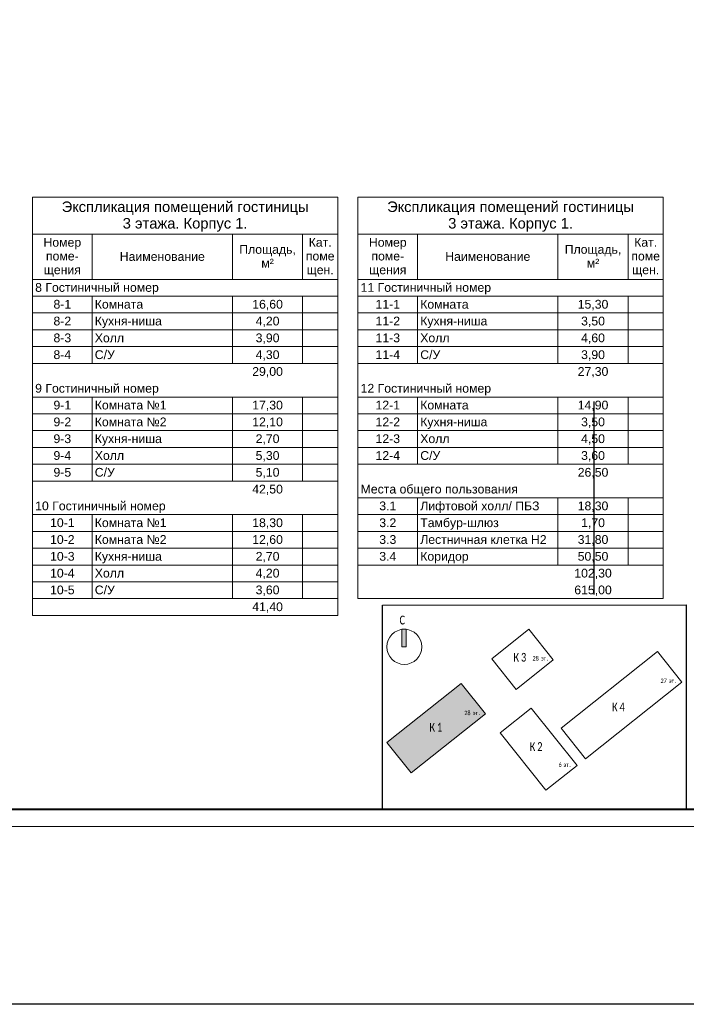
# Model space of a CAD drawing. Header units: millimetres. Extents: x 303602 to 13248484, y -10200551 to -26241.
# Tile 15 of 51: x 532067 to 551067, y -104490 to -76414. Entities that reach past the tile are written whole.
import ezdxf

# ---------------------------------------------------------------- set-up
doc = ezdxf.new("R2010")
doc.units = ezdxf.units.MM
doc.layers.get('Defpoints').update_dxf_attribs({"color": 252})
doc.layers.add('0_S_Grey_01', color=9, linetype='Continuous', lineweight=5, true_color=0x808080)
for name, color, linetype, lineweight in [('A-010-M_LINE-T', 7, 'Continuous', 18), ('RC-Извещатели_пожарные', 1, 'Continuous', 30), ('Z-000-P_SCHED', 7, 'Continuous', 20), ('Рамка', 7, 'Continuous', 18), ('Типовые аннотации', 252, 'Continuous', 5)]:
    doc.layers.add(name, color=color, linetype=linetype, lineweight=lineweight)
doc.layers.add('формат', color=250, linetype='Continuous')
doc.styles.add('Arial', font='arial.ttf', dxfattribs={"width": 0.9, "height": 700})
doc.styles.add('Arial_4', font='arial.ttf', dxfattribs={"height": 3})
doc.styles.add('Arial_5', font='arial.ttf', dxfattribs={"height": 2.5})
doc.styles.add('Calibri Light_4', font='calibril.ttf', dxfattribs={"width": 0.75, "height": 320})
doc.styles.add('Calibri Light_5', font='calibril.ttf', dxfattribs={"width": 0.75, "height": 2.5})

# ---------------------------------------------------------------- blocks, each defined once
blk = doc.blocks.new('*U39')
at = {"color": 0, "lineweight": 0}
blk.add_lwpolyline([(-594, 0), (0, 0), (0, 420), (-594, 420)], close=True, dxfattribs=at)
at = {"lineweight": 40}
blk.add_lwpolyline([(-574, 5), (-5, 5), (-5, 415), (-574, 415)], close=True, dxfattribs=at)
at = {"style": 'Arial', "width": 0.9, "flags": 8}
blk.add_attdef('FORMAT', (-36.87, 1.26), '', height=2.8, dxfattribs=at)
blk = doc.blocks.new('0_AS_SLK8_BUG_2000 - 0_AS_SLK8_BUG_2000-4965751-Экспликация помещений на отм_ _8_100')
at = {"layer": 'Типовые аннотации'}
blk.add_hatch(color=256, dxfattribs=at).paths.add_polyline_path([(-64.89, 34.73), (-65.89, 34.73), (-65.89, 38.73), (-64.89, 38.73)])
at = {"layer": 'Типовые аннотации', "true_color": 0xc0c0c0}
blk.add_hatch(color=9, dxfattribs=at).paths.add_polyline_path([(-52.36, 26.4), (-46.81, 19.44), (-63.75, 5.95), (-69.29, 12.92)])
at = {"layer": '0_S_Grey_01'}
for p, q in [((-36.87, 38.73), (-45.35, 31.98)), ((-31.32, 31.77), (-36.87, 38.73)), ((-45.35, 31.98), (-39.81, 25.01)), ((-39.81, 25.01), (-31.32, 31.77)), ((-7.52, 33.66), (-29.5, 16.16)), ((-1.97, 26.7), (-7.52, 33.66)), ((-52.36, 26.4), (-69.29, 12.92)), ((-46.81, 19.44), (-52.36, 26.4)), ((-23.96, 9.19), (-1.97, 26.7)), ((-36.33, 20.72), (-43.41, 15.08)), ((-25.91, 7.64), (-36.33, 20.72)), ((-63.75, 5.95), (-46.81, 19.44)), ((-29.5, 16.16), (-23.96, 9.19)), ((-43.41, 15.08), (-32.99, 2)), ((-69.29, 12.92), (-63.75, 5.95)), ((-32.99, 2), (-25.91, 7.64))]:
    blk.add_line(p, q, dxfattribs=at)
at = {"layer": 'Типовые аннотации'}
for p, q in [((-64.89, 38.73), (-65.89, 38.73)), ((-65.89, 38.73), (-65.89, 34.73)), ((-64.89, 34.73), (-64.89, 38.73)), ((-65.89, 34.73), (-64.89, 34.73)), ((-52.36, 26.4), (-69.29, 12.92)), ((-46.81, 19.44), (-52.36, 26.4)), ((-63.75, 5.95), (-46.81, 19.44)), ((-69.29, 12.92), (-63.75, 5.95))]:
    blk.add_line(p, q, dxfattribs=at)
blk.add_circle((-65.29, 34.73), 4, dxfattribs=at)
at = {"layer": 'Типовые аннотации', "attachment_point": 1}
for s, insert, char_height, width, style in [('\\fCalibri Light|b0|i0|c204|p34|;C', (-66.38, 41.84), 2, 2.0844, 'Calibri Light_4'), ('28 ', (-51.61, 20.15), 1, 2.3249, 'Calibri Light_5'), ('эт', (-49.69, 20.15), 1, 1.6034, 'Calibri Light_5'), ('\\fCalibri Light|b0|i0|c204|p34|;.', (-48.37, 20.15), 1, 0.481, 'Calibri Light_5'), ('\\fCalibri Light|b0|i0|c204|p34|;К', (-59.56, 17.39), 2, 2.0844, 'Calibri Light_4'), ('\\fCalibri Light|b0|i0|c204|p34|;1', (-57.84, 17.39), 2, 1.9241, 'Calibri Light_4')]:
    blk.add_mtext(s, dxfattribs=dict(at, insert=insert, char_height=char_height, width=width, style=style))
at = {"layer": 'Типовые аннотации', "color": 8, "true_color": 0x808080, "attachment_point": 1}
for s, insert, char_height, width, style in [('\\fCalibri Light|b0|i0|c204|p34|;К', (-40.4, 33.34), 2, 2.0844, 'Calibri Light_4'), ('\\fCalibri Light|b0|i0|c204|p34|;3', (-38.68, 33.34), 2, 1.9241, 'Calibri Light_4'), ('28 ', (-36.05, 32.61), 1, 2.3249, 'Calibri Light_5'), ('эт', (-34.13, 32.61), 1, 1.6034, 'Calibri Light_5'), ('\\fCalibri Light|b0|i0|c204|p34|;.', (-32.81, 32.61), 1, 0.481, 'Calibri Light_5'), ('27 ', (-6.86, 27.48), 1, 2.3249, 'Calibri Light_5'), ('эт', (-4.95, 27.48), 1, 1.6034, 'Calibri Light_5'), ('\\fCalibri Light|b0|i0|c204|p34|;.', (-3.62, 27.48), 1, 0.481, 'Calibri Light_5'), ('\\fCalibri Light|b0|i0|c204|p34|;К', (-17.93, 22.01), 2, 2.0844, 'Calibri Light_4'), ('\\fCalibri Light|b0|i0|c204|p34|;4', (-16.21, 22.01), 2, 1.9241, 'Calibri Light_4'), ('28 ', (-51.61, 20.15), 1, 2.3249, 'Calibri Light_5'), ('эт', (-49.69, 20.15), 1, 1.6034, 'Calibri Light_5'), ('\\fCalibri Light|b0|i0|c204|p34|;.', (-48.37, 20.15), 1, 0.481, 'Calibri Light_5'), ('\\fCalibri Light|b0|i0|c204|p34|;К', (-59.56, 17.39), 2, 2.0844, 'Calibri Light_4'), ('\\fCalibri Light|b0|i0|c204|p34|;1', (-57.84, 17.39), 2, 1.9241, 'Calibri Light_4'), ('\\fCalibri Light|b0|i0|c204|p34|;К', (-36.69, 12.98), 2, 2.0844, 'Calibri Light_4'), ('\\fCalibri Light|b0|i0|c204|p34|;2', (-34.97, 12.98), 2, 1.9241, 'Calibri Light_4'), ('6 ', (-30.11, 8.34), 1, 1.3629, 'Calibri Light_5'), ('эт', (-28.99, 8.34), 1, 1.6034, 'Calibri Light_5'), ('\\fCalibri Light|b0|i0|c204|p34|;.', (-27.67, 8.34), 1, 0.481, 'Calibri Light_5')]:
    blk.add_mtext(s, dxfattribs=dict(at, insert=insert, char_height=char_height, width=width, style=style))

msp = doc.modelspace()

# ---------------------------------------------------------------- linework, layer by layer
at = {"layer": 'A-010-M_LINE-T'}
for p, q in [((532432, -81473), (532432, -82531)), ((541132, -81473), (532432, -81473)), ((541132, -82531), (541132, -81473)), ((541709, -81473), (541709, -82531)), ((550409, -81473), (541709, -81473)), ((550409, -82531), (550409, -81473)), ((532432, -82531), (532432, -93402)), ((532432, -82531), (541132, -82531)), ((534132, -82531), (534132, -83819)), ((538132, -82531), (538132, -83819)), ((540132, -82531), (540132, -83819)), ((541132, -82531), (541132, -93402)), ((541709, -82531), (541709, -92923)), ((541709, -82531), (550409, -82531)), ((543409, -82531), (543409, -83819)), ((547409, -82531), (547409, -83819)), ((549409, -82531), (549409, -83819)), ((550409, -82531), (550409, -92923)), ((534132, -83819), (532432, -83819)), ((538132, -83819), (534132, -83819)), ((540132, -83819), (538132, -83819)), ((541132, -83819), (540132, -83819)), ((543409, -83819), (541709, -83819)), ((547409, -83819), (543409, -83819)), ((549409, -83819), (547409, -83819)), ((550409, -83819), (549409, -83819)), ((534132, -84298), (532432, -84298)), ((538132, -84298), (534132, -84298)), ((534132, -84298), (534132, -84777)), ((540132, -84298), (538132, -84298)), ((538132, -84298), (538132, -84777)), ((541132, -84298), (540132, -84298)), ((540132, -84298), (540132, -84777)), ((543409, -84298), (541709, -84298)), ((547409, -84298), (543409, -84298)), ((543409, -84298), (543409, -84777)), ((549409, -84298), (547409, -84298)), ((547409, -84298), (547409, -84777)), ((550409, -84298), (549409, -84298)), ((549409, -84298), (549409, -84777)), ((534132, -84777), (532432, -84777)), ((538132, -84777), (534132, -84777)), ((534132, -84777), (534132, -85256)), ((540132, -84777), (538132, -84777)), ((538132, -84777), (538132, -85256)), ((541132, -84777), (540132, -84777)), ((540132, -84777), (540132, -85256)), ((543409, -84777), (541709, -84777)), ((547409, -84777), (543409, -84777)), ((543409, -84777), (543409, -85256)), ((549409, -84777), (547409, -84777)), ((547409, -84777), (547409, -85256)), ((550409, -84777), (549409, -84777)), ((549409, -84777), (549409, -85256)), ((534132, -85256), (532432, -85256)), ((538132, -85256), (534132, -85256)), ((534132, -85256), (534132, -85735)), ((540132, -85256), (538132, -85256)), ((538132, -85256), (538132, -85735)), ((541132, -85256), (540132, -85256)), ((540132, -85256), (540132, -85735)), ((543409, -85256), (541709, -85256)), ((547409, -85256), (543409, -85256)), ((543409, -85256), (543409, -85735)), ((549409, -85256), (547409, -85256)), ((547409, -85256), (547409, -85735)), ((550409, -85256), (549409, -85256)), ((549409, -85256), (549409, -85735)), ((534132, -85735), (532432, -85735)), ((538132, -85735), (534132, -85735)), ((534132, -85735), (534132, -86215)), ((540132, -85735), (538132, -85735)), ((538132, -85735), (538132, -86215)), ((541132, -85735), (540132, -85735)), ((540132, -85735), (540132, -86215)), ((543409, -85735), (541709, -85735)), ((547409, -85735), (543409, -85735)), ((543409, -85735), (543409, -86215)), ((549409, -85735), (547409, -85735)), ((547409, -85735), (547409, -86215)), ((550409, -85735), (549409, -85735)), ((549409, -85735), (549409, -86215)), ((534132, -86215), (532432, -86215)), ((538132, -86215), (534132, -86215)), ((540132, -86215), (538132, -86215)), ((541132, -86215), (540132, -86215)), ((543409, -86215), (541709, -86215)), ((547409, -86215), (543409, -86215)), ((549409, -86215), (547409, -86215)), ((550409, -86215), (549409, -86215)), ((534132, -87173), (532432, -87173)), ((538132, -87173), (534132, -87173)), ((534132, -87173), (534132, -87652)), ((540132, -87173), (538132, -87173)), ((538132, -87173), (538132, -87652)), ((541132, -87173), (540132, -87173)), ((540132, -87173), (540132, -87652)), ((543409, -87173), (541709, -87173)), ((547409, -87173), (543409, -87173)), ((543409, -87173), (543409, -87652)), ((549409, -87173), (547409, -87173)), ((547409, -87173), (547409, -87652)), ((550409, -87173), (549409, -87173)), ((549409, -87173), (549409, -87652)), ((534132, -87652), (532432, -87652)), ((538132, -87652), (534132, -87652)), ((534132, -87652), (534132, -88131)), ((540132, -87652), (538132, -87652)), ((538132, -87652), (538132, -88131)), ((541132, -87652), (540132, -87652)), ((540132, -87652), (540132, -88131)), ((543409, -87652), (541709, -87652)), ((547409, -87652), (543409, -87652)), ((543409, -87652), (543409, -88131)), ((549409, -87652), (547409, -87652)), ((547409, -87652), (547409, -88131)), ((550409, -87652), (549409, -87652)), ((549409, -87652), (549409, -88131)), ((534132, -88131), (532432, -88131)), ((538132, -88131), (534132, -88131)), ((534132, -88131), (534132, -88611)), ((540132, -88131), (538132, -88131)), ((538132, -88131), (538132, -88611)), ((541132, -88131), (540132, -88131)), ((540132, -88131), (540132, -88611)), ((543409, -88131), (541709, -88131)), ((547409, -88131), (543409, -88131)), ((543409, -88131), (543409, -88611)), ((549409, -88131), (547409, -88131)), ((547409, -88131), (547409, -88611)), ((550409, -88131), (549409, -88131)), ((549409, -88131), (549409, -88611)), ((534132, -88611), (532432, -88611)), ((538132, -88611), (534132, -88611)), ((534132, -88611), (534132, -89090)), ((540132, -88611), (538132, -88611)), ((538132, -88611), (538132, -89090)), ((541132, -88611), (540132, -88611)), ((540132, -88611), (540132, -89090)), ((543409, -88611), (541709, -88611)), ((547409, -88611), (543409, -88611)), ((543409, -88611), (543409, -89090)), ((549409, -88611), (547409, -88611)), ((547409, -88611), (547409, -89090)), ((550409, -88611), (549409, -88611)), ((549409, -88611), (549409, -89090)), ((534132, -89090), (532432, -89090)), ((538132, -89090), (534132, -89090)), ((534132, -89090), (534132, -89569)), ((540132, -89090), (538132, -89090)), ((538132, -89090), (538132, -89569)), ((541132, -89090), (540132, -89090)), ((540132, -89090), (540132, -89569)), ((543409, -89090), (541709, -89090)), ((547409, -89090), (543409, -89090)), ((549409, -89090), (547409, -89090)), ((550409, -89090), (549409, -89090)), ((534132, -89569), (532432, -89569)), ((538132, -89569), (534132, -89569)), ((540132, -89569), (538132, -89569)), ((541132, -89569), (540132, -89569)), ((543409, -90048), (541709, -90048)), ((547409, -90048), (543409, -90048)), ((543409, -90048), (543409, -90527)), ((549409, -90048), (547409, -90048)), ((547409, -90048), (547409, -90527)), ((550409, -90048), (549409, -90048)), ((549409, -90048), (549409, -90527)), ((534132, -90527), (532432, -90527)), ((538132, -90527), (534132, -90527)), ((534132, -90527), (534132, -91006)), ((540132, -90527), (538132, -90527)), ((538132, -90527), (538132, -91006)), ((541132, -90527), (540132, -90527)), ((540132, -90527), (540132, -91006)), ((543409, -90527), (541709, -90527)), ((547409, -90527), (543409, -90527)), ((543409, -90527), (543409, -91006)), ((549409, -90527), (547409, -90527)), ((547409, -90527), (547409, -91006)), ((550409, -90527), (549409, -90527)), ((549409, -90527), (549409, -91006)), ((534132, -91006), (532432, -91006)), ((538132, -91006), (534132, -91006)), ((534132, -91006), (534132, -91486)), ((540132, -91006), (538132, -91006)), ((538132, -91006), (538132, -91486)), ((541132, -91006), (540132, -91006)), ((540132, -91006), (540132, -91486)), ((543409, -91006), (541709, -91006)), ((547409, -91006), (543409, -91006)), ((543409, -91006), (543409, -91486)), ((549409, -91006), (547409, -91006)), ((547409, -91006), (547409, -91486)), ((550409, -91006), (549409, -91006)), ((549409, -91006), (549409, -91486)), ((534132, -91486), (532432, -91486)), ((538132, -91486), (534132, -91486)), ((534132, -91486), (534132, -91965)), ((540132, -91486), (538132, -91486)), ((538132, -91486), (538132, -91965)), ((541132, -91486), (540132, -91486)), ((540132, -91486), (540132, -91965)), ((543409, -91486), (541709, -91486)), ((547409, -91486), (543409, -91486)), ((543409, -91486), (543409, -91965)), ((549409, -91486), (547409, -91486)), ((547409, -91486), (547409, -91965)), ((550409, -91486), (549409, -91486)), ((549409, -91486), (549409, -91965)), ((534132, -91965), (532432, -91965)), ((538132, -91965), (534132, -91965)), ((534132, -91965), (534132, -92444)), ((540132, -91965), (538132, -91965)), ((538132, -91965), (538132, -92444)), ((541132, -91965), (540132, -91965)), ((540132, -91965), (540132, -92444)), ((543409, -91965), (541709, -91965)), ((547409, -91965), (543409, -91965)), ((549409, -91965), (547409, -91965)), ((550409, -91965), (549409, -91965)), ((534132, -92444), (532432, -92444)), ((538132, -92444), (534132, -92444)), ((534132, -92444), (534132, -92923)), ((540132, -92444), (538132, -92444)), ((538132, -92444), (538132, -92923)), ((541132, -92444), (540132, -92444)), ((540132, -92444), (540132, -92923)), ((534132, -92923), (532432, -92923)), ((538132, -92923), (534132, -92923)), ((540132, -92923), (538132, -92923)), ((541132, -92923), (540132, -92923)), ((550409, -92923), (541709, -92923)), ((541132, -93402), (532432, -93402))]:
    msp.add_line(p, q, dxfattribs=at)
at = {"layer": 'Defpoints'}
msp.add_line((548437, -92803), (548437, -87303), dxfattribs=at)
at = {"layer": 'Defpoints', "color": 3, "lineweight": 30}
msp.add_lwpolyline([(542404, -93110), (551067, -93099), (551067, -98921), (542404, -98932)], close=True, dxfattribs=at)
at = {"layer": 'RC-Извещатели_пожарные', "lineweight": 30}
msp.add_lwpolyline([(329285, -48338), (1052378, -48338), (1052378, -104490), (329285, -104490)], close=True, dxfattribs=at)
at = {"layer": 'Рамка'}
msp.add_lwpolyline([(512667, -98921), (569567, -98921), (569567, -57921), (512667, -57921)], close=True, dxfattribs=at)

# ---------------------------------------------------------------- block references
at = {"layer": 'Типовые аннотации', "xscale": 125, "yscale": 125, "zscale": 125}
msp.add_blockref('0_AS_SLK8_BUG_2000 - 0_AS_SLK8_BUG_2000-4965751-Экспликация помещений на отм_ _8_100', (551191, -98638), dxfattribs=at)
at = {"layer": 'формат', "xscale": 100, "yscale": 100, "zscale": 100}
msp.add_blockref('*U39', (570067, -99421), dxfattribs=at)

# ---------------------------------------------------------------- texts
at = {"layer": 'Z-000-P_SCHED', "line_spacing_factor": 0.941778}
for s, insert, char_height, width, attachment_point, style in [('Экспликация помещений гостиницы\\P3 этажа. Корпус 1.', (536782, -81598), 300, 8406.71, 2, 'Arial_4'), ('Экспликация помещений гостиницы\\P3 этажа. Корпус 1.', (546059, -81598), 300, 8406.71, 2, 'Arial_4'), ('Номер\\Pпоме-\\Pщения', (533282, -82637), 250, 1285.52, 2, 'Arial_5'), ('Кат.\\Pпоме\\Pщен.', (540632, -82637), 250, 979.44, 2, 'Arial_5'), ('Номер\\Pпоме-\\Pщения', (542559, -82637), 250, 1285.52, 2, 'Arial_5'), ('Кат.\\Pпоме\\Pщен.', (549909, -82637), 250, 979.44, 2, 'Arial_5'), ('Наименование', (536132, -83041), 250, 2895.47, 2, 'Arial_5'), ('Площадь,\\Pм\\fArial|b0|i0|c238|p34|;²', (539132, -82839), 250, 1925.21, 2, 'Arial_5'), ('Наименование', (545409, -83041), 250, 2895.47, 2, 'Arial_5'), ('Площадь,\\Pм\\fArial|b0|i0|c238|p34|;²', (548409, -82839), 250, 1925.21, 2, 'Arial_5'), ('8 Гостиничный номер', (532507, -83924), 250, 4211.6, 1, 'Arial_5'), ('11 Гостиничный номер', (541784, -83924), 250, 4444.21, 1, 'Arial_5'), ('8-1', (533282, -84403), 250, 602.97, 2, 'Arial_5'), ('Комната', (534207, -84403), 250, 1646.69, 1, 'Arial_5'), ('16,60', (539132, -84403), 250, 1046.78, 2, 'Arial_5'), ('11-1', (542559, -84403), 250, 835.59, 2, 'Arial_5'), ('Комната', (543484, -84403), 250, 1646.69, 1, 'Arial_5'), ('15,30', (548409, -84403), 250, 1046.78, 2, 'Arial_5'), ('8-2', (533282, -84882), 250, 602.97, 2, 'Arial_5'), ('Кухня-ниша', (534207, -84882), 250, 2271.08, 1, 'Arial_5'), ('4,20', (539132, -84882), 250, 814.16, 2, 'Arial_5'), ('11-2', (542559, -84882), 250, 835.59, 2, 'Arial_5'), ('Кухня-ниша', (543484, -84882), 250, 2271.08, 1, 'Arial_5'), ('3,50', (548409, -84882), 250, 814.16, 2, 'Arial_5'), ('8-3', (533282, -85362), 250, 602.97, 2, 'Arial_5'), ('Холл', (534207, -85362), 250, 994.74, 1, 'Arial_5'), ('3,90', (539132, -85362), 250, 814.16, 2, 'Arial_5'), ('11-3', (542559, -85362), 250, 835.59, 2, 'Arial_5'), ('Холл', (543484, -85362), 250, 994.74, 1, 'Arial_5'), ('4,60', (548409, -85362), 250, 814.16, 2, 'Arial_5'), ('8-4', (533282, -85841), 250, 602.97, 2, 'Arial_5'), ('С/У', (534207, -85841), 250, 679.49, 1, 'Arial_5'), ('4,30', (539132, -85841), 250, 814.16, 2, 'Arial_5'), ('11-4', (542559, -85841), 250, 835.59, 2, 'Arial_5'), ('С/У', (543484, -85841), 250, 679.49, 1, 'Arial_5'), ('3,90', (548409, -85841), 250, 814.16, 2, 'Arial_5'), ('29,00', (539132, -86320), 250, 1046.78, 2, 'Arial_5'), ('27,30', (548409, -86320), 250, 1046.78, 2, 'Arial_5'), ('9 Гостиничный номер', (532507, -86799), 250, 4211.6, 1, 'Arial_5'), ('12 Гостиничный номер', (541784, -86799), 250, 4444.21, 1, 'Arial_5'), ('9-1', (533282, -87278), 250, 602.97, 2, 'Arial_5'), ('Комната №1', (534207, -87278), 250, 2442.48, 1, 'Arial_5'), ('17,30', (539132, -87278), 250, 1046.78, 2, 'Arial_5'), ('12-1', (542559, -87278), 250, 835.59, 2, 'Arial_5'), ('Комната', (543484, -87278), 250, 1646.69, 1, 'Arial_5'), ('14,90', (548409, -87278), 250, 1046.78, 2, 'Arial_5'), ('9-2', (533282, -87758), 250, 602.97, 2, 'Arial_5'), ('Комната №2', (534207, -87758), 250, 2442.48, 1, 'Arial_5'), ('12,10', (539132, -87758), 250, 1046.78, 2, 'Arial_5'), ('12-2', (542559, -87758), 250, 835.59, 2, 'Arial_5'), ('Кухня-ниша', (543484, -87758), 250, 2271.08, 1, 'Arial_5'), ('3,50', (548409, -87758), 250, 814.16, 2, 'Arial_5'), ('9-3', (533282, -88237), 250, 602.97, 2, 'Arial_5'), ('Кухня-ниша', (534207, -88237), 250, 2271.08, 1, 'Arial_5'), ('2,70', (539132, -88237), 250, 814.16, 2, 'Arial_5'), ('12-3', (542559, -88237), 250, 835.59, 2, 'Arial_5'), ('Холл', (543484, -88237), 250, 994.74, 1, 'Arial_5'), ('4,50', (548409, -88237), 250, 814.16, 2, 'Arial_5'), ('9-4', (533282, -88716), 250, 602.97, 2, 'Arial_5'), ('Холл', (534207, -88716), 250, 994.74, 1, 'Arial_5'), ('5,30', (539132, -88716), 250, 814.16, 2, 'Arial_5'), ('12-4', (542559, -88716), 250, 835.59, 2, 'Arial_5'), ('С/У', (543484, -88716), 250, 679.49, 1, 'Arial_5'), ('3,60', (548409, -88716), 250, 814.16, 2, 'Arial_5'), ('9-5', (533282, -89195), 250, 602.97, 2, 'Arial_5'), ('С/У', (534207, -89195), 250, 679.49, 1, 'Arial_5'), ('5,10', (539132, -89195), 250, 814.16, 2, 'Arial_5'), ('26,50', (548409, -89195), 250, 1046.78, 2, 'Arial_5'), ('42,50', (539132, -89674), 250, 1046.78, 2, 'Arial_5'), ('Места общего пользования', (541784, -89674), 250, 5356.32, 1, 'Arial_5'), ('10 Гостиничный номер', (532507, -90153), 250, 4444.21, 1, 'Arial_5'), ('3.1', (542559, -90153), 250, 581.54, 2, 'Arial_5'), ('Лифтовой холл/ ПБЗ', (543484, -90153), 250, 4052.44, 1, 'Arial_5'), ('18,30', (548409, -90153), 250, 1046.78, 2, 'Arial_5'), ('10-1', (533282, -90633), 250, 835.59, 2, 'Arial_5'), ('Комната №1', (534207, -90633), 250, 2442.48, 1, 'Arial_5'), ('18,30', (539132, -90633), 250, 1046.78, 2, 'Arial_5'), ('3.2', (542559, -90633), 250, 581.54, 2, 'Arial_5'), ('Тамбур-шлюз', (543484, -90633), 250, 2659.79, 1, 'Arial_5'), ('1,70', (548409, -90633), 250, 814.16, 2, 'Arial_5'), ('10-2', (533282, -91112), 250, 835.59, 2, 'Arial_5'), ('Комната №2', (534207, -91112), 250, 2442.48, 1, 'Arial_5'), ('12,60', (539132, -91112), 250, 1046.78, 2, 'Arial_5'), ('3.3', (542559, -91112), 250, 581.54, 2, 'Arial_5'), ('Лестничная клетка Н2', (543484, -91112), 250, 4300.36, 1, 'Arial_5'), ('31,80', (548409, -91112), 250, 1046.78, 2, 'Arial_5'), ('10-3', (533282, -91591), 250, 835.59, 2, 'Arial_5'), ('Кухня-ниша', (534207, -91591), 250, 2271.08, 1, 'Arial_5'), ('2,70', (539132, -91591), 250, 814.16, 2, 'Arial_5'), ('3.4', (542559, -91591), 250, 581.54, 2, 'Arial_5'), ('Коридор', (543484, -91591), 250, 1646.69, 1, 'Arial_5'), ('50,50', (548409, -91591), 250, 1046.78, 2, 'Arial_5'), ('10-4', (533282, -92070), 250, 835.59, 2, 'Arial_5'), ('Холл', (534207, -92070), 250, 994.74, 1, 'Arial_5'), ('4,20', (539132, -92070), 250, 814.16, 2, 'Arial_5'), ('102,30', (548409, -92070), 250, 1279.39, 2, 'Arial_5'), ('10-5', (533282, -92549), 250, 835.59, 2, 'Arial_5'), ('С/У', (534207, -92549), 250, 679.49, 1, 'Arial_5'), ('3,60', (539132, -92549), 250, 814.16, 2, 'Arial_5'), ('615,00', (548409, -92549), 250, 1279.39, 2, 'Arial_5'), ('41,40', (539132, -93029), 250, 1046.78, 2, 'Arial_5')]:
    msp.add_mtext(s, dxfattribs=dict(at, insert=insert, char_height=char_height, width=width, attachment_point=attachment_point, style=style))

doc.saveas('drawing.dxf')
